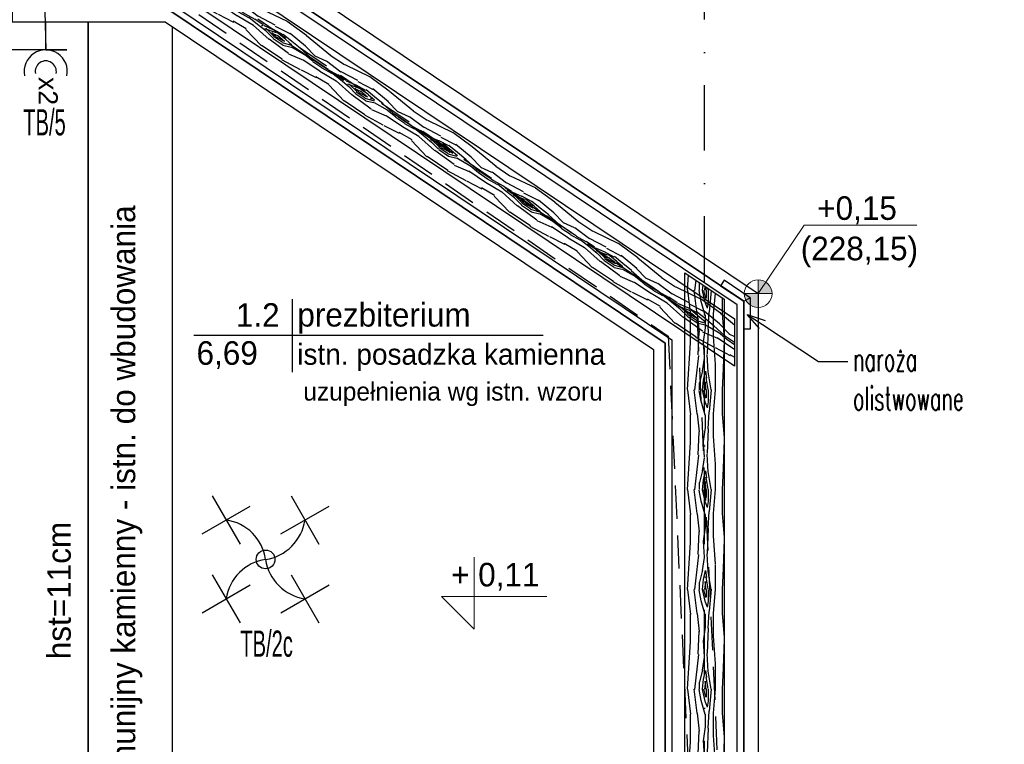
# Model space of a CAD drawing. Header units: centimetres. Extents: x 148004 to 151785, y -7215 to -1472.
# Tile 8 of 20: x 149763 to 150139, y -6022 to -5746. Entities that reach past the tile are written whole.
import ezdxf
from ezdxf import colors
from ezdxf.entities.mleader import LeaderData, LeaderLine
from ezdxf.enums import TextEntityAlignment as Align
from ezdxf.math import Vec2, Vec3

# ---------------------------------------------------------------- set-up
doc = ezdxf.new("R2010")
doc.units = ezdxf.units.CM
doc.header["$LTSCALE"] = 0.1
doc.linetypes.add('DASHDOT', pattern=[1, 0.5, -0.25, 0, -0.25])
doc.linetypes.add('DASHEDX2', pattern=[38.1, 25.4, -12.7])
doc.layers.get('0').update_dxf_attribs({"color": 45})
for name, color, linetype in [('A_opis_pom', 7, 'Continuous'), ('ELEK GNIAZDA', 234, 'Continuous'), ('ELEK OPIS', 140, 'Continuous'), ('ELEK OŚWIETLENIE', 154, 'Continuous'), ('ELEKTRYKA_OPIS GNIAZD', 230, 'Continuous'), ('hatch_R&F', 4, 'Continuous'), ('opisy_PROKON', 3, 'Continuous'), ('osie_R&F', 6, 'DASHDOT'), ('widoki_przerywana_R&F', 4, 'DASHEDX2'), ('widoki_R&F', 4, 'Continuous'), ('ściany_murowane_R&F', 13, 'Continuous')]:
    doc.layers.add(name, color=color, linetype=linetype)
for name, color, linetype, lineweight in [('A_Opisy', 7, 'Continuous', 18), ('HACZE', 52, 'Continuous', 9), ('rzędne proj_k', 190, 'Continuous', 18)]:
    doc.layers.add(name, color=color, linetype=linetype, lineweight=lineweight)
doc.styles.add('arial', font='arial.ttf')
doc.styles.add('CG', font='txt')
doc.styles.add('GENERATED_STYLE_1', font='arial.ttf')
doc.styles.add('Skala 50', font='simplex.shx', dxfattribs={"width": 0.9, "height": 10})
doc.styles.add('TECH', font='txt')

# ---------------------------------------------------------------- blocks, each defined once
blk = doc.blocks.new('osie_przyziemie')
at = {"layer": 'osie_R&F', "ltscale": 500}
for points in [[(150274.9, -6296.58), (150274.9, -5332.1)], [(150074.71, -5726.87), (150274.9, -5861.14)]]:
    blk.add_lwpolyline(points, dxfattribs=at)
blk = doc.blocks.new('*U18')
for p, q in [((0, 22.22), (0, -24.36)), ((-62.5, -0.82), (159.92, -0.82))]:
    blk.add_line(p, q)
at = {"color": 6, "style": 'TECH'}
blk.add_attdef('NR_POM', text='', height=14.4, dxfattribs=at).set_placement((-7.95, 4.58), align=Align.RIGHT)
at = {"style": 'TECH'}
for tag, p, height in [('NAZWA_POM', (3.34, 4.73), 14.4), ('POSADZKA_POM', (3.28, -19.59), 12)]:
    blk.add_attdef(tag, p, '', height=height, dxfattribs=at)
at = {"color": 2, "style": 'TECH'}
blk.add_attdef('POW_POM', text='', height=16, dxfattribs=at).set_placement((-21.84, -19.61), align=Align.RIGHT)
at = {"color": 2, "style": 'arial', "flags": 2}
for tag, p, height in [('2', (-7.17, -12.72), 5.7), ('m', (-17.46, -19.56), 9.2)]:
    blk.add_attdef(tag, p, '', height=height, dxfattribs=at)
blk = doc.blocks.new('rzędna terenu_k')
h = blk.add_hatch(color=256)
h.dxf.hatch_style = 1
h.paths.add_polyline_path([(0, 10), (0, 0), (10, 0, 0.414214)])
h = blk.add_hatch(color=256)
h.dxf.hatch_style = 1
h.paths.add_polyline_path([(0, 0), (-10, 0, 0.414214), (0, -10)])
for points in [[(0, 0), (0, 10)], [(0, 10), (0, -10)], [(0, 0), (-10, 0)], [(-10, 0), (10, 0)]]:
    blk.add_lwpolyline(points)
blk.add_circle((0, 0), 10)
blk = doc.blocks.new('_Open30')
at = {"color": 0, "linetype": 'ByBlock', "lineweight": -2, "transparency": 16777216}
for p, q in [((-1, 0.2679), (0, 0)), ((0, 0), (-1, -0.2679)), ((0, 0), (-1, 0))]:
    blk.add_line(p, q, dxfattribs=at)
blk = doc.blocks.new('gniazdo podwójne p.t. hermetyczne')
at = {"layer": 'ELEK GNIAZDA'}
for q in [(98226.42, -23430.34, 50.7), (98244.38, -23443.82, 50.7)]:
    blk.add_line((98244.38, -23430.34, 50.7), q, dxfattribs=at)
at = {"layer": 'ELEK GNIAZDA', "elevation": 50.7}
blk.add_lwpolyline([(98244.38, -23416.87), (98244.38, -23430.34), (98244.38, -23430.34), (98244.38, -23416.87)], close=True, dxfattribs=at)
at = {"layer": 'ELEK GNIAZDA'}
for radius in [13.74, 6.74]:
    blk.add_arc((98258.12, -23430.34, 50.7), radius, 78.72187, 281.27813, dxfattribs=at)
at = {"layer": 'ELEK OPIS', "style": 'GENERATED_STYLE_1'}
blk.add_text('x2', height=12.165, dxfattribs=at).set_placement((98261.61, -23434.86))
blk = doc.blocks.new('OPRAWA ŻYRANDOL')
at = {"layer": 'ELEK GNIAZDA'}
blk.add_circle((0, 59.8), 59.8, dxfattribs=at)
at = {"layer": 'ELEK OŚWIETLENIE'}
for p, q in [((-339.8, 464.6), (-162.3, 157.1)), ((162.3, 464.6), (339.8, 157.1)), ((-404.8, 222.1), (-97.3, 399.7)), ((97.3, 222.1), (404.8, 399.7)), ((-339.8, -37.5), (-162.3, -345)), ((162.3, -37.5), (339.8, -345)), ((-404.8, -280), (-97.3, -102.5)), ((97.3, -280), (404.8, -102.5))]:
    blk.add_line(p, q, dxfattribs=at)
for centre, start, end in [((-294.6, 16.3), 8.39944, 81.60056), ((-43.5, 354.4), 278.39944, 351.60056), ((43.5, -234.7), 98.39944, 171.60056), ((294.6, 103.3), 188.39944, 261.60056)]:
    blk.add_arc(centre, 297.8, start, end, dxfattribs=at)

msp = doc.modelspace()

# ---------------------------------------------------------------- hatches: boundary and pattern name
at = {"layer": 'hatch_R&F'}
h = msp.add_hatch(dxfattribs=at)
h.set_pattern_fill('WOOD8', color=256, scale=1.5, angle=326.1484)
h.set_pattern_definition([(315.843577, (29302.4342, 82360.9226), (168.62515324, -158.981538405), [4.259694, -421.711222]), (326.148377, (29305.49, 82357.955), (52.864779, 10.418019), [4.191, -33.909]), (344.583277, (29308.971, 82355.621), (84.50615865, -10.8054214), [3.6144705, -116.868283]), (139.023377, (29312.4553, 82354.6597), (200.26646184, -180.20501379), [3.071736, -304.1002935]), (140.953977, (29310.1362, 82356.674), (295.19073327, -243.87506299), [4.208298, -416.619957]), (160.184577, (29306.868, 82359.325), (-116.1475529, 32.0288149), [4.712703, -152.377597]), (335.610677, (29304.9655, 82359.225), (179.43036129, -74.47557665), [2.3175465, -229.4357235]), (319.808177, (29307.0763, 82358.2677), (-231.90775936, 201.42847736), [3.450108, -341.560061]), (151.858977, (29309.7117, 82356.0412), (-305.99598147, 159.36896773), [3.8290125, -379.071264]), (134.838477, (29306.335, 82357.847), (105.34229105, -116.5348607), [1.942719, -192.329905]), (320.953977, (29299.3743, 82362.5163), (-295.19073327, 243.87506299), [4.208298, -416.619957]), (314.838477, (29302.6426, 82359.865), (-105.34229105, 116.5348607), [3.885438, -190.387186]), (326.148377, (29305.382, 82357.11), (52.864779, 10.418019), [4.572, -33.528]), (346.704377, (29309.179, 82354.5633), (200.65372861, -42.83426892), [3.255264, -322.271288]), (329.962477, (29312.3472, 82353.8147), (464.203076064, -265.48571439), [5.727687, -567.04089]), (320.953977, (29317.3057, 82350.9476), (-295.19073327, 243.87506299), [4.208298, -416.619957]), (326.148377, (29320.574, 82348.297), (52.864779, 10.418019), [4.191, -33.909]), (331.342777, (29292.413, 82367.1854), (337.637290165, -180.59256808), [4.208298, -416.619957]), (320.953977, (29296.106, 82365.1673), (-295.19073327, 243.87506299), [4.208298, -416.619957]), (326.148377, (29292.838, 82367.82), (52.864779, 10.418019), [2.286, -35.814]), (331.342777, (29294.736, 82366.545), (337.637290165, -180.59256808), [4.208298, -416.619957]), (326.148377, (29298.43, 82364.527), (52.864779, 10.418019), [3.81, -34.29]), (336.453177, (29301.593, 82362.4043), (-211.07169634, 95.69906406), [4.259694, -421.711222]), (331.342777, (29305.498, 82360.7026), (337.637290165, -180.59256808), [4.208298, -416.619957]), (320.953977, (29309.191, 82358.6844), (-295.19073327, 243.87506299), [4.208298, -416.619957]), (320.953977, (29312.459, 82356.0335), (-295.19073327, 243.87506299), [4.208298, -416.619957]), (318.018277, (29315.7275, 82353.3825), (-168.62502106, 158.98165417), [5.3881395, -264.019513]), (326.148377, (29319.733, 82349.78), (52.864779, 10.418019), [5.715, -32.385]), (313.619577, (29305.733, 82331.6425), (136.98363336, -137.7582936), [3.5126295, -347.751997]), (320.437777, (29308.1564, 82329.0995), (-263.54916474, 222.65185001), [3.8290125, -379.071264]), (334.278477, (29305.733, 82331.6425), (211.0717533, -95.69889785), [2.6940885, -266.713602]), (335.610677, (29308.16, 82330.473), (179.43036129, -74.47557665), [4.6350555, -227.118177]), (326.148377, (29280.74, 82349.783), (52.864779, 10.418019), [4.572, -33.528]), (316.686077, (29284.537, 82347.236), (-136.9836792, 137.7582582), [2.3175465, -229.4357235]), (167.949777, (29286.2235, 82345.646), (116.1475835, -32.02874986), [2.0517615, -203.123025]), (159.142977, (29284.217, 82346.0744), (327.219324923, -127.727715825), [5.083188, -503.234211]), (319.023377, (29309.2137, 82329.308), (-200.26646184, 180.20501379), [3.071736, -304.1002935]), (333.273377, (29309.2137, 82329.308), (242.7131492, -116.92232437), [3.071736, -304.1002935]), (326.148377, (29280.316, 82349.15), (52.864779, 10.418019), [3.048, -35.052]), (160.184577, (29282.847, 82347.452), (-116.1475529, 32.0288149), [3.1418025, -153.948536]), (322.781877, (29287.9136, 82345.43), (-485.038750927, 371.21581432), [6.488202, -642.331443]), (323.8577771, (29293.0804, 82341.5055), (-738.17029149, 541.002390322), [9.53262, -943.729075]), (329.328177, (29300.7786, 82335.8833), (559.126989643, -329.15635719), [6.8685915, -679.98895]), (335.610677, (29306.686, 82332.3795), (179.43036129, -74.47557665), [6.952602, -224.800668]), (336.453177, (29278.8302, 82346.935), (-211.07169634, 95.69906406), [4.259694, -421.711222]), (342.093777, (29282.735, 82345.233), (-147.78897856, 53.25212722), [5.5474365, -271.824755]), (326.148377, (29288.014, 82343.528), (52.864779, 10.418019), [4.953, -33.147]), (318.018277, (29292.1273, 82340.7685), (-168.62502106, 158.98165417), [5.3881395, -264.019513]), (329.724677, (29296.1327, 82337.1644), (495.844190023, -286.70961112), [6.1078875, -604.681557]), (317.402177, (29301.4075, 82334.085), (200.26630413, -180.20517877), [5.0112555, -496.115988]), (312.112177, (29305.096, 82330.693), (-73.7008758, 95.311489), [4.712703, -152.377597]), (326.148377, (29308.257, 82327.197), (52.864779, 10.418019), [2.667, -35.433]), (140.953977, (29287.9136, 82345.43), (295.19073327, -243.87506299), [8.416557, -412.411697]), (321.384777, (29282.226, 82351.9975), (-326.83221976, 265.09833321), [9.1756995, -449.60907]), (326.148377, (29289.395, 82346.27), (52.864779, 10.418019), [8.763, -29.337]), (330.233977, (29296.673, 82341.3897), (432.561490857, -244.262668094), [10.695165, -524.0637855]), (326.148377, (29305.957, 82336.08), (52.864779, 10.418019), [9.525, -28.575]), (333.273377, (29277.769, 82345.353), (242.7131492, -116.92232437), [9.2151705, -297.956859]), (332.488577, (29285.9997, 82341.2085), (274.35458693, -138.14557891), [6.9002145, -338.109954]), (323.6587771, (29292.1196, 82338.0211), (-674.88700339, 498.556316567), [8.771268, -868.356607]), (319.6285771, (29299.1849, 82332.8233), (-759.006239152, 646.732062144), [13.4217915, -1328.758531]), (329.161177, (29291.5642, 82365.9198), (590.768651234, -350.37931339), [7.24902, -717.6529335]), (318.018277, (29297.7883, 82362.204), (-168.62502106, 158.98165417), [8.0822295, -261.325462]), (323.7624771, (29303.7963, 82356.7976), (-706.529180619, 519.778607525), [9.1519245, -906.04147]), (336.768077, (29311.178, 82351.3876), (-390.5022706, 170.174093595), [6.2022225, -614.020819]), (326.148377, (29316.877, 82348.94), (52.864779, 10.418019), [7.62, -30.48]), (322.968577, (29294.111, 82369.7167), (-516.680609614, 392.438588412), [6.8685915, -679.98895]), (332.157377, (29299.5942, 82365.5801), (-337.637348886, 180.592419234), [7.279005, -720.620466]), (332.858177, (29306.0306, 82362.1805), (-305.99587404, 159.36923662), [6.5216535, -645.645267]), (320.437777, (29311.834, 82359.2053), (-263.54916474, 222.65185001), [7.6580235, -375.242252]), (314.053577, (29317.738, 82354.3278), (-242.325644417, 254.29340262), [5.4550815, -540.053898]), (335.610677, (29321.531, 82350.4073), (179.43036129, -74.47557665), [4.6350555, -227.118177]), (329.962477, (29290.0786, 82363.7049), (464.203076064, -265.48571439), [5.727687, -567.04089]), (313.3440771, (29295.037, 82360.8378), (-347.667822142, 370.828327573), [8.595741, -850.979426]), (326.148377, (29300.937, 82354.587), (52.864779, 10.418019), [9.525, -28.575]), (331.5886771, (29308.8473, 82349.2807), (-369.278639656, 201.81599918), [8.037195, -795.683181]), (332.858177, (29315.9165, 82345.4566), (-305.99587404, 159.36923662), [6.5216535, -645.645267]), (326.148377, (29295.597, 82371.93), (52.864779, 10.418019), [6.477, -31.623]), (334.278477, (29300.9757, 82368.3237), (211.0717533, -95.69889785), [10.776318, -258.6313725]), (323.7624771, (29310.6842, 82363.6468), (-706.529180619, 519.778607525), [9.1519245, -906.04147]), (320.6208771, (29318.0659, 82358.2367), (622.022985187, -508.973355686), [11.8661685, -1174.7515875]), (332.9911771, (29276.2834, 82343.138), (-580.350694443, 297.514397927), [9.593352, -949.74015]), (326.148377, (29284.83, 82338.78), (52.864779, 10.418019), [10.668, -27.432]), (322.4961771, (29293.69, 82332.8388), (-938.4369107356, 721.2072006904), [17.943423, -1776.400727]), (326.148377, (29283.71, 82354.212), (52.864779, 10.418019), [9.144, -28.956]), (330.911977, (29291.3055, 82349.1188), (369.278620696, -201.81607082), [9.1756995, -449.60907]), (324.3007771, (29299.3239, 82344.658), (-928.018727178, 668.342633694), [11.8171335, -1169.897228]), (323.4220771, (29308.9205, 82337.7624), (-611.6046949, 456.10888205), [8.0100675, -792.99656]), (320.953977, (29287.1073, 82359.275), (-295.19073327, 243.87506299), [8.416557, -412.411697]), (326.148377, (29293.644, 82353.973), (52.864779, 10.418019), [12.192, -25.908]), (328.0575771, (29303.7692, 82347.1816), (938.824437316, -583.83583772), [11.436363, -1132.1984595]), (329.724677, (29313.4739, 82341.131), (495.844190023, -286.70961112), [6.1078875, -604.681557])])
h.paths.add_polyline_path([(149820.99, -5715.37), (150036.4, -5859.85), (150036.4, -5877.91), (149794.06, -5715.37)])
h = msp.add_hatch(dxfattribs=at)
h.set_pattern_fill('WOOD8', color=256, scale=1.5, angle=270)
h.set_pattern_definition([(259.6952, (156029.1034, 143300.5574), (-38.09980505, -228.600036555), [4.259694, -421.711222]), (270, (156028.34, 143296.366), (38.1, -38.1), [4.191, -33.909]), (288.4349, (156028.341, 143292.175), (38.0999391, -76.2000172), [3.6144705, -116.868283]), (82.875, (156029.4844, 143288.7464), (-38.09993454, -266.70001447), [3.071736, -304.1002935]), (84.8056, (156029.8654, 143291.7944), (-38.09981744, -381.000025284), [4.208298, -416.619957]), (104.0362, (156030.246, 143295.985), (-38.09992533, 114.30002066), [4.712703, -152.377597]), (279.4623, (156029.1034, 143297.5094), (38.0999298, -190.50002997), [2.3175465, -229.4357235]), (263.6598, (156029.4844, 143295.2234), (38.10006039, 304.79997661), [3.450108, -341.560061]), (95.7106, (156029.1034, 143291.7944), (-38.10005066, 342.89997768), [3.8290125, -379.071264]), (78.6901, (156028.7224, 143295.6044), (-38.0999093, -152.40002937), [1.942719, -192.329905]), (264.8056, (156028.7224, 143303.9864), (38.09981744, 381.000025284), [4.208298, -416.619957]), (258.6901, (156028.3414, 143299.7954), (38.0999093, 152.40002937), [3.885438, -190.387186]), (270, (156027.58, 143295.985), (38.1, -38.1), [4.572, -33.528]), (290.556, (156027.5794, 143291.4134), (76.1998468, -190.50007021), [3.255264, -322.271288]), (273.8141, (156028.7224, 143288.3654), (38.100233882, -533.39997427), [5.727687, -567.04089]), (264.8056, (156029.1034, 143282.6504), (38.09981744, 381.000025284), [4.208298, -416.619957]), (270, (156028.722, 143278.46), (38.1, -38.1), [4.191, -33.909]), (275.1944, (156028.7224, 143312.3684), (38.09981744, -381.000025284), [4.208298, -416.619957]), (264.8056, (156029.1034, 143308.1774), (38.09981744, 381.000025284), [4.208298, -416.619957]), (270, (156029.484, 143312.37), (38.1, -38.1), [2.286, -35.814]), (275.1944, (156029.4844, 143310.0824), (38.09981744, -381.000025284), [4.208298, -416.619957]), (270, (156029.865, 143305.89), (38.1, -38.1), [3.81, -34.29]), (280.3048, (156029.8654, 143302.0814), (-38.09980505, 228.600036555), [4.259694, -421.711222]), (275.1944, (156030.6274, 143297.8904), (38.09981744, -381.000025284), [4.208298, -416.619957]), (264.8056, (156031.0084, 143293.6994), (38.09981744, 381.000025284), [4.208298, -416.619957]), (264.8056, (156030.6274, 143289.5084), (38.09981744, 381.000025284), [4.208298, -416.619957]), (261.8699, (156030.2464, 143285.3174), (38.09997482, 228.59999127), [5.3881395, -264.019513]), (270, (156029.484, 143279.983), (38.1, -38.1), [5.715, -32.385]), (257.4712, (156006.6244, 143281.5074), (-38.09998475, -190.50001162), [3.5126295, -347.751997]), (264.2894, (156005.8624, 143278.0784), (38.10005066, 342.89997768), [3.8290125, -379.071264]), (278.1301, (156006.6244, 143281.5074), (38.09997482, -228.59999127), [2.6940885, -266.713602]), (279.4623, (156007.0054, 143278.8404), (38.0999298, -190.50002997), [4.6350555, -227.118177]), (270, (156007.767, 143312.37), (38.1, -38.1), [4.572, -33.528]), (260.5377, (156007.7674, 143307.7964), (38.0999298, 190.50002997), [2.3175465, -229.4357235]), (111.8014, (156007.3864, 143305.5104), (38.09999637, -114.30000984), [2.0517615, -203.123025]), (102.9946, (156006.6244, 143307.4154), (76.199908, -342.900029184), [5.083188, -503.234211]), (262.875, (156006.6244, 143277.3164), (38.09993454, 266.70001447), [3.071736, -304.1002935]), (277.125, (156006.6244, 143277.3164), (38.09993454, -266.70001447), [3.071736, -304.1002935]), (270, (156007.005, 143312.37), (38.1, -38.1), [3.048, -35.052]), (104.0362, (156007.005, 143309.32), (-38.09992533, 114.30002066), [3.1418025, -153.948536]), (266.6335, (156008.1484, 143303.9864), (38.10041802, 609.59997445), [6.488202, -642.331443]), (267.7094, (156007.7674, 143297.5094), (38.09983787, 914.400004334), [9.53262, -943.729075]), (273.1798, (156007.3864, 143287.9844), (38.09965868, -647.700018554), [6.8685915, -679.98895]), (279.4623, (156007.7674, 143281.1264), (38.0999298, -190.50002997), [6.952602, -224.800668]), (280.3048, (156004.3384, 143312.3684), (-38.09980505, 228.600036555), [4.259694, -421.711222]), (285.9454, (156005.1004, 143308.1774), (-38.09999644, 152.40000495), [5.5474365, -271.824755]), (270, (156006.624, 143302.843), (38.1, -38.1), [4.953, -33.147]), (261.8699, (156006.6244, 143297.8904), (38.09997482, 228.59999127), [5.3881395, -264.019513]), (273.5763, (156005.8624, 143292.5564), (38.09964605, -571.50002525), [6.1078875, -604.681557]), (261.2538, (156006.2434, 143286.4604), (-38.100159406, -266.6999754), [5.0112555, -496.115988]), (255.9638, (156005.481, 143281.507), (38.09992533, 114.30002066), [4.712703, -152.377597]), (270, (156004.34, 143276.935), (38.1, -38.1), [2.667, -35.433]), (84.8056, (156008.1484, 143303.9864), (-38.09981744, -381.000025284), [8.416557, -412.411697]), (265.2364, (156010.4344, 143312.3684), (38.099677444, 419.10003665), [9.1756995, -449.60907]), (270, (156009.672, 143303.224), (38.1, -38.1), [8.763, -29.337]), (274.0856, (156009.6724, 143294.4614), (38.09985294, -495.300005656), [10.695165, -524.0637855]), (270, (156010.434, 143283.793), (38.1, -38.1), [9.525, -28.575]), (277.125, (156002.4334, 143312.3684), (38.09993454, -266.70001447), [9.2151705, -297.956859]), (276.3402, (156003.5764, 143303.2244), (38.10006039, -304.79997661), [6.9002145, -338.109954]), (267.5104, (156004.3384, 143296.3664), (38.100680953, 838.199979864), [8.771268, -868.356607]), (263.4802, (156003.9574, 143287.6034), (114.299982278, 990.599992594), [13.4217915, -1328.758531]), (273.0128, (156027.1984, 143312.3684), (38.100156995, -685.800000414), [7.24902, -717.6529335]), (261.8699, (156027.5794, 143305.1294), (38.09997482, 228.59999127), [8.0822295, -261.325462]), (267.6141, (156026.4364, 143297.1284), (38.099342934, 876.300019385), [9.1519245, -906.04147]), (280.6197, (156026.0554, 143287.9844), (-76.200307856, 419.099938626), [6.2022225, -614.020819]), (270, (156027.2, 143281.89), (38.1, -38.1), [7.62, -30.48]), (266.8202, (156031.7704, 143312.3684), (38.09965868, 647.700018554), [6.8685915, -679.98895]), (276.009, (156031.3894, 143305.5104), (-38.09997376, 380.999991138), [7.279005, -720.620466]), (276.7098, (156032.1514, 143298.2714), (-38.099767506, 342.900038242), [6.5216535, -645.645267]), (264.2894, (156032.9134, 143291.7944), (38.10005066, 342.89997768), [7.6580235, -375.242252]), (257.9052, (156032.1514, 143284.1744), (76.200256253, 342.899946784), [5.4550815, -540.053898]), (279.4623, (156031.0084, 143278.8404), (38.0999298, -190.50002997), [4.6350555, -227.118177]), (273.8141, (156024.5314, 143312.3684), (38.100233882, -533.39997427), [5.727687, -567.04089]), (257.1957, (156024.9124, 143306.6534), (114.300282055, 495.299917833), [8.595741, -850.979426]), (270, (156023.007, 143298.27), (38.1, -38.1), [9.525, -28.575]), (275.4403, (156023.0074, 143288.7464), (-38.099747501, 419.100012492), [8.037195, -795.683181]), (276.7098, (156023.7694, 143280.7454), (-38.099767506, 342.900038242), [6.5216535, -645.645267]), (270, (156034.437, 143312.37), (38.1, -38.1), [6.477, -31.623]), (278.1301, (156034.4374, 143305.8914), (38.09997482, -228.59999127), [10.776318, -258.6313725]), (267.6141, (156035.9614, 143295.2234), (38.099342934, 876.300019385), [9.1519245, -906.04147]), (264.4725, (156035.5804, 143286.0794), (-76.199443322, -800.100066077), [11.8661685, -1174.7515875]), (276.8428, (155999.7664, 143312.3684), (-76.200304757, 647.699976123), [9.593352, -949.74015]), (270, (156000.91, 143302.843), (38.1, -38.1), [10.668, -27.432]), (266.3478, (156000.9094, 143292.1754), (76.1995157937, 1181.100036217), [17.943423, -1776.400727]), (270, (156013.1, 143312.37), (38.1, -38.1), [9.144, -28.956]), (274.7636, (156013.1014, 143303.2244), (38.099677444, -419.10003665), [9.1756995, -449.60907]), (268.1524, (156013.8634, 143294.0804), (38.099783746, 1143.00001771), [11.8171335, -1169.897228]), (267.2737, (156013.4824, 143282.2694), (38.099848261, 762.000010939), [8.0100675, -792.99656]), (264.8056, (156019.1974, 143312.3684), (38.09981744, 381.000025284), [8.416557, -412.411697]), (270, (156018.435, 143303.986), (38.1, -38.1), [12.192, -25.908]), (271.9092, (156018.4354, 143291.7944), (38.100923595, -1104.899963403), [11.436363, -1132.1984595]), (273.5763, (156018.8164, 143280.3644), (38.09964605, -571.50002525), [6.1078875, -604.681557])])
h.paths.add_polyline_path([(150032.4, -5852.35), (150032.4, -6068.11), (150017.4, -6076.84), (150017.4, -5842.29)])

# ---------------------------------------------------------------- linework, layer by layer
at = {"layer": 'A_Opisy'}
msp.add_lwpolyline([(149936.84, -5950.98), (149936.84, -5978.48), (149924.34, -5965.98), (149964.61, -5965.98)], dxfattribs=at)
at = {"layer": 'Defpoints'}
msp.add_lwpolyline([(149789.4, -6163.37), (149789.4, -6163.37), (148918, -6163.37), (148918, -5746.37), (149789.4, -5746.37), (149789.4, -6163.37)], dxfattribs=at)
msp.add_lwpolyline([(149789.4, -6163.37), (149789.4, -5746.37), (149818.74, -5746.37), (150005.4, -5871.57), (150005.4, -6047.96), (149807.11, -6163.37)], close=True, dxfattribs=at)
at = {"layer": 'ELEK OŚWIETLENIE'}
msp.add_lwpolyline([(149577.25, -5481.37), (149766.01, -5481.37), (149773.13, -5757.14), (148918, -5757.14), (148934.35, -6152.53), (149754.22, -6154.8), (149746.29, -6134.17)], dxfattribs=at)
at = {"layer": 'rzędne proj_k', "flags": 128}
msp.add_lwpolyline([(150106, -5824.14), (150063.05, -5824.14), (150045.4, -5850.24)], dxfattribs=at)
at = {"layer": 'widoki_przerywana_R&F', "ltscale": 5}
for points in [[(148891, -6191.01), (149365.14, -6185.59), (149381.87, -6185.38), (149548.8, -6181.91), (149634.85, -6181.69), (149818.65, -6186.87), (150031.55, -6062.52), (150022.2, -5859.82), (149819.63, -5721.9), (149753.49, -5723.56), (149665.23, -5725.09), (149386.62, -5719.5), (149357.63, -5719.47), (149153.4, -5719.23)], [(148897.3, -5735.46), (149665.62, -5737.31), (149752.98, -5734.91), (149815.89, -5732.88), (150011.02, -5866.47), (150019.82, -6055.72), (149812.42, -6175.46), (149639.38, -6169.69), (149530.36, -6172), (149380.46, -6172.26), (149354.71, -6172.66), (149264.61, -6173.46), (149172.34, -6175.15)]]:
    msp.add_lwpolyline(points, dxfattribs=at)
at = {"layer": 'widoki_R&F'}
for points in [[(149829.24, -5711.87), (150039.9, -5853.17), (150039.9, -6067.79), (149918.41, -6138.51), (149917.15, -6136.35), (150037.4, -6066.36), (150037.4, -5854.5), (149828.47, -5714.37), (149793, -5714.37), (149793, -5611.87), (149795.5, -5611.87), (149795.5, -5711.87)], [(149820.99, -5715.37), (150036.4, -5859.85), (150036.4, -5877.91), (149794.06, -5715.37)], [(149751.86, -5739.37), (149820.87, -5739.37), (150012.4, -5867.84), (150012.4, -6051.98), (149904.58, -6114.74), (149903.32, -6112.58), (150009.9, -6050.54), (150009.9, -5869.17), (149820.11, -5741.87), (149751.86, -5741.87)], [(150032.4, -5852.35), (150032.4, -6068.11), (150017.4, -6076.84), (150017.4, -5842.29)]]:
    msp.add_lwpolyline(points, close=True, dxfattribs=at)
at = {"layer": 'widoki_R&F', "ltscale": 15}
msp.add_lwpolyline([(149789.4, -6163.37), (149789.4, -5746.37), (149818.74, -5746.37), (149821.4, -5748.15), (149821.4, -6155.05), (149807.11, -6163.37)], close=True, dxfattribs=at)
at = {"layer": 'widoki_R&F'}
for points in [[(150042.4, -5851.84), (150032.43, -5845.15), (150031.04, -5847.23), (150039.9, -5853.17), (150042.4, -5851.84)], [(150042.4, -5851.84), (150042.4, -5863.84), (150039.9, -5863.84), (150039.9, -5853.17), (150042.4, -5851.84)]]:
    msp.add_lwpolyline(points, dxfattribs=at)
at = {"layer": 'ściany_murowane_R&F', "color": 3, "lineweight": -3, "ltscale": 0.5}
for points in [[(148878, -5706.37), (149517, -5706.37), (149517, -5706.37), (149517, -5706.37), (149517, -5706.37), (149517, -5706.37), (149517, -5437.37), (149801, -5437.37), (149801, -5706.37), (149801, -5706.37), (149801, -5706.37), (149801, -5706.37), (149801, -5706.37), (149830.91, -5706.37), (150045.4, -5850.24), (150045.4, -6070.96), (150045.4, -6070.96), (150045.4, -6070.96), (150045.4, -6070.96), (150045.4, -6070.96), (149817.91, -6203.37), (148878, -6203.37)], [(149760.24, -5741.87), (149760.24, -5746.37), (149818.74, -5746.37), (150005.4, -5871.57), (150005.4, -6047.96)]]:
    msp.add_lwpolyline(points, dxfattribs=at)
at = {"layer": 'ściany_murowane_R&F', "lineweight": -3, "ltscale": 0.5}
msp.add_lwpolyline([(149829.24, -5711.87), (149795.5, -5711.87), (149795.5, -5611.87), (149770.5, -5611.87), (149770.5, -5711.87), (149751.86, -5711.88), (149751.86, -5741.88), (149820.11, -5741.87), (150009.9, -5869.17), (150009.9, -5869.17), (150009.9, -6050.54), (149903.32, -6112.58), (149918.41, -6138.51), (150039.9, -6067.79), (150039.9, -5853.17)], close=True, dxfattribs=at)

# ---------------------------------------------------------------- block references
at = {"layer": 'A_opis_pom', "lineweight": 5}
ref = msp.add_blockref('*U18', (149867.28, -5865.67), dxfattribs=dict(at, xscale=0.6, yscale=0.6, zscale=0.6))
ref.add_attrib('NR_POM', '1.2', dxfattribs={"layer": '0', "color": 6, "height": 9, "style": 'TECH'}).set_placement((149862.51, -5862.92), align=Align.RIGHT)
ref.add_attrib('NAZWA_POM', 'prezbiterium', (149869.29, -5862.83), dxfattribs={"layer": '0', "height": 9, "style": 'TECH'})
ref.add_attrib('POW_POM', '6,69', dxfattribs={"layer": '0', "color": 2, "height": 9, "style": 'TECH'}).set_placement((149854.18, -5877.43), align=Align.RIGHT)
ref.add_attrib('POSADZKA_POM', 'istn. posadzka kamienna', (149869.25, -5877.42), dxfattribs={"layer": '0', "height": 8, "style": 'TECH'})
at = {"layer": 'ELEK GNIAZDA', "xscale": 0.6, "yscale": 0.6, "zscale": 0.6, "rotation": 270}
msp.add_blockref('gniazdo podwójne p.t. hermetyczne', (163831.34, 53189.48, -30.42), dxfattribs=at)
at = {"layer": 'ELEK OŚWIETLENIE', "xscale": 0.06, "yscale": 0.06, "zscale": 0.06}
msp.add_blockref('OPRAWA ŻYRANDOL', (149857.15, -5955.36), dxfattribs=at)
at = {"layer": 'HACZE'}
msp.add_blockref('osie_przyziemie', (-250.02, -0.01), dxfattribs=at)
at = {"layer": 'rzędne proj_k', "xscale": 0.53, "yscale": 0.53, "zscale": 0.53}
msp.add_blockref('rzędna terenu_k', (150045.4, -5850.24), dxfattribs=at)

# ---------------------------------------------------------------- texts
at = {"layer": 'A_Opisy', "color": 4, "style": 'TECH'}
msp.add_text('stopień komunijny kamienny - istn. do wbudowania', height=9, rotation=90, dxfattribs=at).set_placement((149802.81, -6087.47), align=Align.MIDDLE_LEFT)
msp.add_text('+ 0,11', height=9, dxfattribs=at).set_placement((149928.03, -5962.09))
at = {"layer": 'ELEKTRYKA_OPIS GNIAZD', "style": 'arial', "width": 0.55}
for s, p in [('TB/5', (149764.54, -5789.8)), ('TB/2c', (149847.5, -5988.94))]:
    msp.add_text(s, height=10, dxfattribs=at).set_placement(p)
at = {"layer": 'opisy_PROKON', "color": 4, "style": 'CG'}
msp.add_text('hst=11cm', height=9, rotation=90, dxfattribs=at).set_placement((149778.18, -5989.91), align=Align.MIDDLE_LEFT)
at = {"layer": 'rzędne proj_k', "color": 7, "linetype": 'Continuous', "style": 'TECH'}
for s, height, p in [('+0,15', 9, (150083.2, -5824.78)), ('(228,15)', 9, (150084.1, -5840.21)), ('uzupełnienia wg istn. wzoru', 7, (149928.79, -5893.21))]:
    msp.add_text(s, height=height, dxfattribs=at).set_placement(p, align=Align.BOTTOM_CENTER)

# ---------------------------------------------------------------- leaders
at = {"layer": 'widoki_R&F'}
ml = msp.add_multileader_mtext('Standard', dxfattribs=at)
ml.set_content('\\pxql;{\\W0.6;naroża olistwowane}', color=256, style='Skala 50')
ml.set_leader_properties()
ml.set_arrow_properties(name='OPEN30')
ml.build(insert=Vec2(0, 0))
ml.multileader.update_dxf_attribs({"dogleg_length": 5, "arrow_head_size": 7})
ctx = ml.context
ctx.base_point, ctx.char_height, ctx.arrow_head_size, ctx.plane_origin = Vec3(150079.64, -5876.21), 9, 7, Vec3(216063.95, 871.6)
notes = []
notes.append((ctx, [(0, (1, 1, 0), (150068.45, -5876.21), (1, 0), 11.19, [(0, [(150041.17, -5858.16)], 0, [])])]))
ctx.mtext.insert, ctx.mtext.width, ctx.mtext.defined_height = Vec3(150081.64, -5870.81), 57.8422, 46.64
for ctx, leaders in notes:
    for number, flags, end, landing, length, lines in leaders:
        leader = LeaderData()
        leader.index, (leader.has_last_leader_line, leader.has_dogleg_vector, leader.attachment_direction) = number, flags
        leader.last_leader_point, leader.dogleg_vector, leader.dogleg_length = Vec3(end), Vec3(landing), length
        for number, points, colour, breaks in lines:
            line = LeaderLine()
            line.index, line.vertices, line.color, line.breaks = number, Vec3.list(points), colors.encode_raw_color(colour), breaks
            leader.lines.append(line)
        ctx.leaders.append(leader)

doc.saveas('drawing.dxf')
